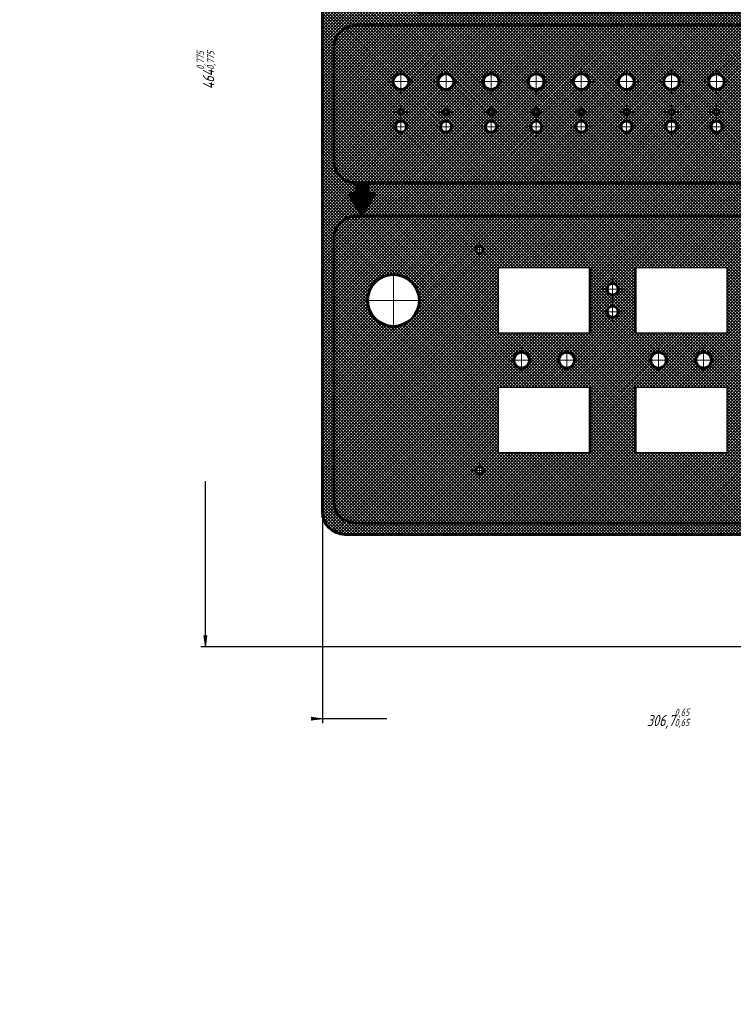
# Model space of a CAD drawing. Header units: millimetres. Extents: x 0 to 594, y 0 to 841.
# Tile 1 of 3: x 0 to 317, y 0 to 437. Entities that reach past the tile are written whole.
import ezdxf

# ---------------------------------------------------------------- set-up
doc = ezdxf.new("R2010")
doc.units = ezdxf.units.MM
for name, pattern in [('K5LT_AXLED', [19.5, 15, -1.5, 1.5, -1.5]), ('K5LT_BASIC', [0]), ('K5LT_THIN', [0])]:
    doc.linetypes.add(name, pattern=pattern)
doc.styles.add('KDIMTEXTSTYLE', font='GOST_AU.SHX', dxfattribs={"width": 0.96, "oblique": 15, "height": 5})
doc.dimstyles.new('KDIMSTYLE (1.00)', dxfattribs={"dimtxt": 5, "dimasz": 1, "dimexe": 2, "dimexo": 0, "dimgap": 1, "dimtad": 1, "dimtxsty": 'KDIMTEXTSTYLE', "dimsah": 1, "dimcen": 0, "dimdle": 1, "dimadec": 0, "dimazin": 0, "dimtfac": 0.667, "dimtmove": 0, "dimatfit": 3, "dimfxl": 1, "dimtvp": 1, "dimtolj": 1, "dimtzin": 0, "dimarcsym": 0})
pattern_1 = [(45, (0, 0), (-0.7071068, 0.7071068), []), (135, (0, 0), (-0.7071068, -0.7071068), [])]

# ---------------------------------------------------------------- blocks, each defined once
blk = doc.blocks.new('U19')
at = {"color": 30, "linetype": 'K5LT_AXLED', "lineweight": 18, "true_color": 0xff8000}
for q in [(309.16, 414.94), (303.66, 409.44), (314.66, 409.44), (309.16, 403.94)]:
    blk.add_line((309.16, 409.44), q, dxfattribs=at)
blk = doc.blocks.new('U20')
at = {"color": 30, "linetype": 'K5LT_AXLED', "lineweight": 18, "true_color": 0xff8000}
for q in [(289.16, 414.94), (283.66, 409.44), (294.66, 409.44), (289.16, 403.94)]:
    blk.add_line((289.16, 409.44), q, dxfattribs=at)
blk = doc.blocks.new('U21')
at = {"color": 30, "linetype": 'K5LT_AXLED', "lineweight": 18, "true_color": 0xff8000}
for q in [(269.16, 414.94), (263.66, 409.44), (274.66, 409.44), (269.16, 403.94)]:
    blk.add_line((269.16, 409.44), q, dxfattribs=at)
blk = doc.blocks.new('U22')
at = {"color": 30, "linetype": 'K5LT_AXLED', "lineweight": 18, "true_color": 0xff8000}
for q in [(249.16, 414.94), (243.66, 409.44), (254.66, 409.44), (249.16, 403.94)]:
    blk.add_line((249.16, 409.44), q, dxfattribs=at)
blk = doc.blocks.new('U23')
at = {"color": 30, "linetype": 'K5LT_AXLED', "lineweight": 18, "true_color": 0xff8000}
for q in [(229.16, 414.94), (223.66, 409.44), (234.66, 409.44), (229.16, 403.94)]:
    blk.add_line((229.16, 409.44), q, dxfattribs=at)
blk = doc.blocks.new('U24')
at = {"color": 30, "linetype": 'K5LT_AXLED', "lineweight": 18, "true_color": 0xff8000}
for q in [(209.16, 414.94), (203.66, 409.44), (214.66, 409.44), (209.16, 403.94)]:
    blk.add_line((209.16, 409.44), q, dxfattribs=at)
blk = doc.blocks.new('U25')
at = {"color": 30, "linetype": 'K5LT_AXLED', "lineweight": 18, "true_color": 0xff8000}
for q in [(189.16, 414.94), (183.66, 409.44), (194.66, 409.44), (189.16, 403.94)]:
    blk.add_line((189.16, 409.44), q, dxfattribs=at)
blk = doc.blocks.new('U26')
at = {"color": 30, "linetype": 'K5LT_AXLED', "lineweight": 18, "true_color": 0xff8000}
for q in [(169.16, 414.94), (163.66, 409.44), (174.66, 409.44), (169.16, 403.94)]:
    blk.add_line((169.16, 409.44), q, dxfattribs=at)
blk = doc.blocks.new('U27')
at = {"color": 30, "linetype": 'K5LT_AXLED', "lineweight": 18, "true_color": 0xff8000}
for q in [(169.16, 399.19), (165.91, 395.94), (172.41, 395.94), (169.16, 392.69)]:
    blk.add_line((169.16, 395.94), q, dxfattribs=at)
blk = doc.blocks.new('U28')
at = {"color": 30, "linetype": 'K5LT_AXLED', "lineweight": 18, "true_color": 0xff8000}
for q in [(169.16, 393.94), (164.66, 389.44), (173.66, 389.44), (169.16, 384.94)]:
    blk.add_line((169.16, 389.44), q, dxfattribs=at)
blk = doc.blocks.new('U29')
at = {"color": 30, "linetype": 'K5LT_AXLED', "lineweight": 18, "true_color": 0xff8000}
for q in [(189.16, 399.19), (185.91, 395.94), (192.41, 395.94), (189.16, 392.69)]:
    blk.add_line((189.16, 395.94), q, dxfattribs=at)
blk = doc.blocks.new('U30')
at = {"color": 30, "linetype": 'K5LT_AXLED', "lineweight": 18, "true_color": 0xff8000}
for q in [(189.16, 393.94), (184.66, 389.44), (193.66, 389.44), (189.16, 384.94)]:
    blk.add_line((189.16, 389.44), q, dxfattribs=at)
blk = doc.blocks.new('U31')
at = {"color": 30, "linetype": 'K5LT_AXLED', "lineweight": 18, "true_color": 0xff8000}
for q in [(209.16, 399.19), (205.91, 395.94), (212.41, 395.94), (209.16, 392.69)]:
    blk.add_line((209.16, 395.94), q, dxfattribs=at)
blk = doc.blocks.new('U32')
at = {"color": 30, "linetype": 'K5LT_AXLED', "lineweight": 18, "true_color": 0xff8000}
for q in [(209.16, 393.94), (204.66, 389.44), (213.66, 389.44), (209.16, 384.94)]:
    blk.add_line((209.16, 389.44), q, dxfattribs=at)
blk = doc.blocks.new('U33')
at = {"color": 30, "linetype": 'K5LT_AXLED', "lineweight": 18, "true_color": 0xff8000}
for q in [(229.16, 399.19), (225.91, 395.94), (232.41, 395.94), (229.16, 392.69)]:
    blk.add_line((229.16, 395.94), q, dxfattribs=at)
blk = doc.blocks.new('U34')
at = {"color": 30, "linetype": 'K5LT_AXLED', "lineweight": 18, "true_color": 0xff8000}
for q in [(229.16, 393.94), (224.66, 389.44), (233.66, 389.44), (229.16, 384.94)]:
    blk.add_line((229.16, 389.44), q, dxfattribs=at)
blk = doc.blocks.new('U35')
at = {"color": 30, "linetype": 'K5LT_AXLED', "lineweight": 18, "true_color": 0xff8000}
for q in [(249.16, 399.19), (245.91, 395.94), (252.41, 395.94), (249.16, 392.69)]:
    blk.add_line((249.16, 395.94), q, dxfattribs=at)
blk = doc.blocks.new('U36')
at = {"color": 30, "linetype": 'K5LT_AXLED', "lineweight": 18, "true_color": 0xff8000}
for q in [(249.16, 393.94), (244.66, 389.44), (253.66, 389.44), (249.16, 384.94)]:
    blk.add_line((249.16, 389.44), q, dxfattribs=at)
blk = doc.blocks.new('U37')
at = {"color": 30, "linetype": 'K5LT_AXLED', "lineweight": 18, "true_color": 0xff8000}
for q in [(269.16, 399.19), (265.91, 395.94), (272.41, 395.94), (269.16, 392.69)]:
    blk.add_line((269.16, 395.94), q, dxfattribs=at)
blk = doc.blocks.new('U38')
at = {"color": 30, "linetype": 'K5LT_AXLED', "lineweight": 18, "true_color": 0xff8000}
for q in [(269.16, 393.94), (264.66, 389.44), (273.66, 389.44), (269.16, 384.94)]:
    blk.add_line((269.16, 389.44), q, dxfattribs=at)
blk = doc.blocks.new('U39')
at = {"color": 30, "linetype": 'K5LT_AXLED', "lineweight": 18, "true_color": 0xff8000}
for q in [(289.16, 399.19), (285.91, 395.94), (292.41, 395.94), (289.16, 392.69)]:
    blk.add_line((289.16, 395.94), q, dxfattribs=at)
blk = doc.blocks.new('U40')
at = {"color": 30, "linetype": 'K5LT_AXLED', "lineweight": 18, "true_color": 0xff8000}
for q in [(289.16, 393.94), (284.66, 389.44), (293.66, 389.44), (289.16, 384.94)]:
    blk.add_line((289.16, 389.44), q, dxfattribs=at)
blk = doc.blocks.new('U41')
at = {"color": 30, "linetype": 'K5LT_AXLED', "lineweight": 18, "true_color": 0xff8000}
for q in [(309.16, 399.19), (305.91, 395.94), (312.41, 395.94), (309.16, 392.69)]:
    blk.add_line((309.16, 395.94), q, dxfattribs=at)
blk = doc.blocks.new('U42')
at = {"color": 30, "linetype": 'K5LT_AXLED', "lineweight": 18, "true_color": 0xff8000}
for q in [(309.16, 393.94), (304.66, 389.44), (313.66, 389.44), (309.16, 384.94)]:
    blk.add_line((309.16, 389.44), q, dxfattribs=at)
blk = doc.blocks.new('U59')
at = {"color": 30, "linetype": 'K5LT_AXLED', "lineweight": 18, "true_color": 0xff8000}
for q in [(165.81, 325.85), (152.31, 312.35), (165.81, 298.85), (179.31, 312.35)]:
    blk.add_line((165.81, 312.35), q, dxfattribs=at)
blk = doc.blocks.new('U60')
at = {"color": 30, "linetype": 'K5LT_AXLED', "lineweight": 18, "true_color": 0xff8000}
for q in [(222.69, 291.35), (217.19, 285.85), (228.19, 285.85), (222.69, 280.35)]:
    blk.add_line((222.69, 285.85), q, dxfattribs=at)
blk = doc.blocks.new('U61')
at = {"color": 30, "linetype": 'K5LT_AXLED', "lineweight": 18, "true_color": 0xff8000}
for q in [(242.69, 291.35), (237.19, 285.85), (248.19, 285.85), (242.69, 280.35)]:
    blk.add_line((242.69, 285.85), q, dxfattribs=at)
blk = doc.blocks.new('U62')
at = {"color": 30, "linetype": 'K5LT_AXLED', "lineweight": 18, "true_color": 0xff8000}
for q in [(263.06, 321.85), (258.56, 317.35), (263.06, 312.85), (267.56, 317.35)]:
    blk.add_line((263.06, 317.35), q, dxfattribs=at)
blk = doc.blocks.new('U63')
at = {"color": 30, "linetype": 'K5LT_AXLED', "lineweight": 18, "true_color": 0xff8000}
for q in [(263.06, 311.85), (258.56, 307.35), (263.06, 302.85), (267.56, 307.35)]:
    blk.add_line((263.06, 307.35), q, dxfattribs=at)
blk = doc.blocks.new('U64')
at = {"color": 30, "linetype": 'K5LT_AXLED', "lineweight": 18, "true_color": 0xff8000}
for q in [(283.44, 291.35), (277.94, 285.85), (283.44, 280.35), (288.94, 285.85)]:
    blk.add_line((283.44, 285.85), q, dxfattribs=at)
blk = doc.blocks.new('U65')
at = {"color": 30, "linetype": 'K5LT_AXLED', "lineweight": 18, "true_color": 0xff8000}
for q in [(303.44, 291.35), (297.94, 285.85), (308.94, 285.85), (303.44, 280.35)]:
    blk.add_line((303.44, 285.85), q, dxfattribs=at)
blk = doc.blocks.new('U71')
at = {"color": 30, "linetype": 'K5LT_AXLED', "lineweight": 18, "true_color": 0xff8000}
for q in [(203.99, 240.45), (200.39, 236.85), (203.99, 233.25), (207.59, 236.85)]:
    blk.add_line((203.99, 236.85), q, dxfattribs=at)
blk = doc.blocks.new('U72')
at = {"color": 30, "linetype": 'K5LT_AXLED', "lineweight": 18, "true_color": 0xff8000}
for q in [(203.99, 338.45), (200.39, 334.85), (203.99, 331.25), (207.59, 334.85)]:
    blk.add_line((203.99, 334.85), q, dxfattribs=at)
blk = doc.blocks.new('KDIMARROW_01')
blk.add_hatch(color=0).paths.add_polyline_path([(0, 0), (-5, 0.66), (-4.5, 0), (-5, -0.66)])
at = {"color": 0, "linetype": 'K5LT_THIN', "lineweight": 18}
for p, q in [((-4.5, 0), (-5, 0.66)), ((-5, 0.66), (0, 0)), ((0, 0), (-5, -0.66)), ((-5, -0.66), (-4.5, 0)), ((0, 0), (-1, 0))]:
    blk.add_line(p, q, dxfattribs=at)

msp = doc.modelspace()

# ---------------------------------------------------------------- hatches: boundary and pattern name
at = {"true_color": 0xd8d8d8}
h = msp.add_hatch(dxfattribs=at)
h.set_pattern_fill('', color=254, angle=45, style=0, pattern_type=0)
h.set_pattern_definition(pattern_1)
h.paths.add_polyline_path([(201.156, 534.527), (200.364, 530.627), (198.114, 527.344), (194.761, 525.199), (191.156, 524.527), (144.31, 524.527), (140.41, 523.735), (137.127, 521.485), (134.982, 518.132), (134.31, 514.527), (134.31, 218.527), (135.102, 214.627), (137.353, 211.344), (140.705, 209.199), (144.31, 208.527), (431.006, 208.527), (434.907, 207.735), (438.189, 205.485), (440.334, 202.132), (441.006, 198.527), (441.006, 168.598), (441.798, 164.698), (444.049, 161.415), (447.402, 159.27), (451.006, 158.598), (494.006, 158.598), (497.907, 159.39), (501.189, 161.641), (503.334, 164.993), (504.006, 168.598), (504.006, 612.527), (503.214, 616.427), (500.964, 619.71), (497.611, 621.855), (494.006, 622.527), (211.156, 622.527), (207.256, 621.735), (203.974, 619.485), (201.829, 616.132), (201.156, 612.527)])
h.paths.add_polyline_path([(287.656, 468.382), (287.656, 509.527), (288.448, 513.427), (290.699, 516.71), (294.052, 518.855), (297.656, 519.527), (340.656, 519.527), (344.557, 518.735), (347.839, 516.485), (349.984, 513.132), (350.656, 509.527), (350.656, 468.382), (349.864, 464.482), (347.614, 461.199), (344.261, 459.055), (340.656, 458.382), (297.656, 458.382), (293.756, 459.174), (290.474, 461.425), (288.329, 464.778)])
h.paths.add_polyline_path([(446.006, 283.348), (446.006, 285.848), (446.798, 289.748), (449.049, 293.031), (452.402, 295.176), (456.006, 295.848), (489.006, 295.848), (492.907, 295.056), (496.189, 292.806), (498.334, 289.453), (499.006, 285.848), (499.006, 173.598), (498.214, 169.698), (495.964, 166.415), (492.611, 164.27), (489.006, 163.598), (456.006, 163.598), (452.106, 164.39), (448.824, 166.641), (446.679, 169.993), (446.006, 173.598)])
h.paths.add_polyline_path([(151.81, 349.848), (375.31, 349.848), (379.21, 349.056), (382.493, 346.806), (384.638, 343.453), (385.31, 339.848), (385.31, 285.848), (436.006, 285.848), (436.006, 289.122), (446.006, 283.348), (436.006, 277.575), (436.006, 280.848), (385.31, 280.848), (385.31, 223.527), (384.518, 219.627), (382.267, 216.344), (378.915, 214.199), (375.31, 213.527), (149.31, 213.527), (145.41, 214.319), (142.127, 216.57), (139.982, 219.922), (139.31, 223.527), (139.31, 339.848), (140.102, 343.748), (142.353, 347.031), (145.705, 349.176), (149.31, 349.848)])
h.paths.add_polyline_path([(486.506, 434.445), (489.006, 434.445), (492.907, 433.653), (496.189, 431.402), (498.334, 428.05), (499.006, 424.445), (499.006, 414.445), (499.006, 374.445), (498.214, 370.545), (495.964, 367.262), (492.611, 365.117), (489.006, 364.445), (154.31, 364.445), (154.31, 359.848), (157.584, 359.848), (151.81, 349.848), (146.037, 359.848), (149.31, 359.848), (149.31, 364.445), (145.41, 365.237), (142.127, 367.487), (139.982, 370.84), (139.31, 374.445), (139.31, 414.445), (139.31, 424.445), (140.102, 428.345), (142.353, 431.628), (145.705, 433.773), (149.31, 434.445)])
h.paths.add_polyline_path([(458.55, 458.382), (456.006, 458.382), (452.106, 459.174), (448.824, 461.425), (446.679, 464.778), (446.006, 468.382), (446.006, 509.527), (446.798, 513.427), (449.049, 516.71), (452.402, 518.855), (456.006, 519.527), (489.006, 519.527), (492.907, 518.735), (496.189, 516.485), (498.334, 513.132), (499.006, 509.527), (499.006, 468.382), (498.214, 464.482), (495.964, 461.199), (492.611, 459.055), (489.006, 458.382), (489.006, 444.445), (492.28, 444.445), (486.506, 434.445), (480.733, 444.445), (484.006, 444.445), (484.006, 458.382)])
h.paths.add_polyline_path([(182.31, 444.382), (456.006, 444.382), (456.006, 448.382), (452.776, 448.382), (458.55, 458.382), (464.323, 448.382), (461.05, 448.382), (461.006, 439.382), (177.31, 439.382), (177.31, 458.382), (149.31, 458.382), (145.41, 459.174), (142.127, 461.425), (139.982, 464.778), (139.31, 468.382), (139.31, 509.527), (140.102, 513.427), (142.353, 516.71), (145.705, 518.855), (149.31, 519.527), (182.31, 519.527), (186.21, 518.735), (189.492, 516.485), (191.637, 513.132), (192.31, 509.527), (192.31, 507.027), (202.31, 512.801), (202.31, 509.527), (216.156, 509.527), (216.156, 529.527), (212.256, 530.319), (208.974, 532.57), (206.829, 535.922), (206.156, 539.527), (206.156, 607.527), (206.948, 611.427), (209.199, 614.71), (212.552, 616.855), (216.156, 617.527), (489.006, 617.527), (492.907, 616.735), (496.189, 614.485), (498.334, 611.132), (499.006, 607.527), (499.006, 539.527), (498.214, 535.627), (495.964, 532.344), (492.611, 530.199), (489.006, 529.527), (221.156, 529.527), (221.156, 504.527), (202.31, 504.527), (202.31, 501.254), (192.31, 507.027), (192.31, 468.382), (191.518, 464.482), (189.267, 461.199), (185.914, 459.055), (182.31, 458.382)])
at = {"true_color": 0x0066cc}
h = msp.add_hatch(dxfattribs=at)
h.set_pattern_fill('', color=152, angle=45, style=0, pattern_type=0)
h.set_pattern_definition([(45, (0, 0), (-0.21213204, 0.21213204), []), (135, (0, 0), (-0.21213204, -0.21213204), [])])
h.paths.add_polyline_path([(202.31, 504.527), (221.156, 504.527), (221.156, 529.527), (216.156, 529.527), (216.156, 509.527), (202.31, 509.527), (202.31, 512.801), (192.31, 507.027), (202.31, 501.254)])
h.paths.add_polyline_path([(182.31, 444.382), (182.31, 458.382), (177.31, 458.382), (177.31, 439.382), (461.006, 439.382), (461.05, 448.382), (464.323, 448.382), (458.55, 458.382), (452.776, 448.382), (456.006, 448.382), (456.006, 444.382)])
h.paths.add_polyline_path([(492.28, 444.445), (489.006, 444.445), (489.006, 458.382), (484.006, 458.382), (484.006, 444.445), (480.733, 444.445), (486.506, 434.445)])
h.paths.add_polyline_path([(436.006, 285.848), (385.31, 285.848), (385.31, 280.848), (436.006, 280.848), (436.006, 277.575), (446.006, 283.348), (436.006, 289.122)])
h.paths.add_polyline_path([(149.31, 364.445), (149.31, 359.848), (146.037, 359.848), (151.81, 349.848), (157.584, 359.848), (154.31, 359.848), (154.31, 364.445)])
at = {"true_color": 0xb4b4b4}
h = msp.add_hatch(dxfattribs=at)
h.set_pattern_fill('', color=253, angle=45, style=0, pattern_type=0)
h.set_pattern_definition(pattern_1)
h.paths.add_polyline_path([(149.31, 458.382), (182.31, 458.382), (186.21, 459.174), (189.492, 461.425), (191.637, 464.778), (192.31, 468.382), (192.31, 509.527), (191.518, 513.427), (189.267, 516.71), (185.914, 518.855), (182.31, 519.527), (149.31, 519.527), (145.41, 518.735), (142.127, 516.485), (139.982, 513.132), (139.31, 509.527), (139.31, 468.382), (140.102, 464.482), (142.353, 461.199), (145.705, 459.055)])
h.paths.add_polyline_path([(154.31, 488.882), (155.103, 493.079), (157.373, 496.697), (160.806, 499.237), (164.93, 500.349), (169.175, 499.879), (172.956, 497.893), (175.751, 494.664), (177.175, 490.638), (177.032, 486.369), (175.341, 482.447), (172.336, 479.413), (168.43, 477.685), (164.163, 477.501), (160.123, 478.887), (156.868, 481.651), (154.846, 485.413)])
h.paths.add_polyline_path([(461.006, 458.382), (489.006, 458.382), (492.907, 459.174), (496.189, 461.425), (498.334, 464.778), (499.006, 468.382), (499.006, 509.527), (498.214, 513.427), (495.964, 516.71), (492.611, 518.855), (489.006, 519.527), (456.006, 519.527), (452.106, 518.735), (448.824, 516.485), (446.679, 513.132), (446.006, 509.527), (446.006, 468.382), (446.798, 464.482), (449.049, 461.199), (452.402, 459.055), (456.006, 458.382)])
h.paths.add_polyline_path([(484.006, 488.882), (483.213, 484.686), (480.944, 481.068), (477.51, 478.528), (473.387, 477.416), (469.142, 477.886), (465.361, 479.872), (462.566, 483.101), (461.141, 487.127), (461.284, 491.395), (462.975, 495.317), (465.981, 498.352), (469.886, 500.08), (474.153, 500.264), (478.193, 498.878), (481.448, 496.114), (483.471, 492.352)])
h.paths.add_polyline_path([(484.006, 434.445), (149.31, 434.445), (145.41, 433.653), (142.127, 431.402), (139.982, 428.05), (139.31, 424.445), (139.31, 414.445), (139.31, 374.445), (140.102, 370.545), (142.353, 367.262), (145.705, 365.117), (149.31, 364.445), (489.006, 364.445), (492.907, 365.237), (496.189, 367.487), (498.334, 370.84), (499.006, 374.445), (499.006, 414.445), (499.006, 424.445), (498.214, 428.345), (495.964, 431.628), (492.611, 433.773), (489.006, 434.445)])
h.paths.add_polyline_path([(305.656, 409.445), (306.434, 411.644), (308.42, 412.867), (310.733, 412.57), (312.346, 410.885), (312.543, 408.561), (311.236, 406.629), (309.005, 405.948), (306.842, 406.82), (305.706, 408.857)])
h.paths.add_polyline_path([(285.656, 409.445), (286.434, 411.644), (288.42, 412.867), (290.733, 412.57), (292.346, 410.885), (292.543, 408.561), (291.236, 406.629), (289.005, 405.948), (286.842, 406.82), (285.706, 408.857)])
h.paths.add_polyline_path([(307.906, 395.945), (308.273, 396.829), (309.156, 397.195), (310.04, 396.829), (310.406, 395.945), (310.04, 395.061), (309.156, 394.695), (308.273, 395.061)])
h.paths.add_polyline_path([(332.656, 409.445), (331.879, 407.246), (329.893, 406.023), (327.58, 406.32), (325.966, 408.005), (325.77, 410.329), (327.077, 412.26), (329.308, 412.942), (331.471, 412.07), (332.607, 410.033)])
h.paths.add_polyline_path([(287.906, 395.945), (288.273, 396.829), (289.156, 397.195), (290.04, 396.829), (290.406, 395.945), (290.04, 395.061), (289.156, 394.695), (288.273, 395.061)])
h.paths.add_polyline_path([(306.656, 389.445), (307.389, 391.213), (309.156, 391.945), (310.924, 391.213), (311.656, 389.445), (310.924, 387.677), (309.156, 386.945), (307.389, 387.677)])
h.paths.add_polyline_path([(265.656, 409.445), (266.434, 411.644), (268.42, 412.867), (270.733, 412.57), (272.346, 410.885), (272.543, 408.561), (271.236, 406.629), (269.005, 405.948), (266.842, 406.82), (265.706, 408.857)])
h.paths.add_polyline_path([(286.656, 389.445), (287.389, 391.213), (289.156, 391.945), (290.924, 391.213), (291.656, 389.445), (290.924, 387.677), (289.156, 386.945), (287.389, 387.677)])
h.paths.add_polyline_path([(330.406, 395.945), (330.04, 395.061), (329.156, 394.695), (328.273, 395.061), (327.906, 395.945), (328.273, 396.829), (329.156, 397.195), (330.04, 396.829)])
h.paths.add_polyline_path([(331.656, 389.445), (330.924, 387.677), (329.156, 386.945), (327.389, 387.677), (326.656, 389.445), (327.389, 391.213), (329.156, 391.945), (330.924, 391.213)])
h.paths.add_polyline_path([(267.906, 395.945), (268.273, 396.829), (269.156, 397.195), (270.04, 396.829), (270.406, 395.945), (270.04, 395.061), (269.156, 394.695), (268.273, 395.061)])
h.paths.add_polyline_path([(266.656, 389.445), (267.389, 391.213), (269.156, 391.945), (270.924, 391.213), (271.656, 389.445), (270.924, 387.677), (269.156, 386.945), (267.389, 387.677)])
h.paths.add_polyline_path([(352.656, 409.445), (351.879, 407.246), (349.893, 406.023), (347.58, 406.32), (345.966, 408.005), (345.77, 410.329), (347.077, 412.26), (349.308, 412.942), (351.471, 412.07), (352.607, 410.033)])
h.paths.add_polyline_path([(245.656, 409.445), (246.434, 411.644), (248.42, 412.867), (250.733, 412.57), (252.346, 410.885), (252.543, 408.561), (251.236, 406.629), (249.005, 405.948), (246.842, 406.82), (245.706, 408.857)])
h.paths.add_polyline_path([(350.406, 395.945), (350.04, 395.061), (349.156, 394.695), (348.273, 395.061), (347.906, 395.945), (348.273, 396.829), (349.156, 397.195), (350.04, 396.829)])
h.paths.add_polyline_path([(351.656, 389.445), (350.924, 387.677), (349.156, 386.945), (347.389, 387.677), (346.656, 389.445), (347.389, 391.213), (349.156, 391.945), (350.924, 391.213)])
h.paths.add_polyline_path([(247.906, 395.945), (248.273, 396.829), (249.156, 397.195), (250.04, 396.829), (250.406, 395.945), (250.04, 395.061), (249.156, 394.695), (248.273, 395.061)])
h.paths.add_polyline_path([(246.656, 389.445), (247.389, 391.213), (249.156, 391.945), (250.924, 391.213), (251.656, 389.445), (250.924, 387.677), (249.156, 386.945), (247.389, 387.677)])
h.paths.add_polyline_path([(372.656, 409.445), (371.879, 407.246), (369.893, 406.023), (367.58, 406.32), (365.966, 408.005), (365.77, 410.329), (367.077, 412.26), (369.308, 412.942), (371.471, 412.07), (372.607, 410.033)])
h.paths.add_polyline_path([(225.656, 409.445), (226.434, 411.644), (228.42, 412.867), (230.733, 412.57), (232.346, 410.885), (232.543, 408.561), (231.236, 406.629), (229.005, 405.948), (226.842, 406.82), (225.706, 408.857)])
h.paths.add_polyline_path([(370.406, 395.945), (370.04, 395.061), (369.156, 394.695), (368.273, 395.061), (367.906, 395.945), (368.273, 396.829), (369.156, 397.195), (370.04, 396.829)])
h.paths.add_polyline_path([(371.656, 389.445), (370.924, 387.677), (369.156, 386.945), (367.389, 387.677), (366.656, 389.445), (367.389, 391.213), (369.156, 391.945), (370.924, 391.213)])
h.paths.add_polyline_path([(227.906, 395.945), (228.273, 396.829), (229.156, 397.195), (230.04, 396.829), (230.406, 395.945), (230.04, 395.061), (229.156, 394.695), (228.273, 395.061)])
h.paths.add_polyline_path([(226.656, 389.445), (227.389, 391.213), (229.156, 391.945), (230.924, 391.213), (231.656, 389.445), (230.924, 387.677), (229.156, 386.945), (227.389, 387.677)])
h.paths.add_polyline_path([(392.656, 409.445), (391.879, 407.246), (389.893, 406.023), (387.58, 406.32), (385.966, 408.005), (385.77, 410.329), (387.077, 412.26), (389.308, 412.942), (391.471, 412.07), (392.607, 410.033)])
h.paths.add_polyline_path([(205.656, 409.445), (206.434, 411.644), (208.42, 412.867), (210.733, 412.57), (212.346, 410.885), (212.543, 408.561), (211.236, 406.629), (209.005, 405.948), (206.842, 406.82), (205.706, 408.857)])
h.paths.add_polyline_path([(390.406, 395.945), (390.04, 395.061), (389.156, 394.695), (388.273, 395.061), (387.906, 395.945), (388.273, 396.829), (389.156, 397.195), (390.04, 396.829)])
h.paths.add_polyline_path([(391.656, 389.445), (390.924, 387.677), (389.156, 386.945), (387.389, 387.677), (386.656, 389.445), (387.389, 391.213), (389.156, 391.945), (390.924, 391.213)])
h.paths.add_polyline_path([(207.906, 395.945), (208.273, 396.829), (209.156, 397.195), (210.04, 396.829), (210.406, 395.945), (210.04, 395.061), (209.156, 394.695), (208.273, 395.061)])
h.paths.add_polyline_path([(206.656, 389.445), (207.389, 391.213), (209.156, 391.945), (210.924, 391.213), (211.656, 389.445), (210.924, 387.677), (209.156, 386.945), (207.389, 387.677)])
h.paths.add_polyline_path([(412.656, 409.445), (411.879, 407.246), (409.893, 406.023), (407.58, 406.32), (405.966, 408.005), (405.77, 410.329), (407.077, 412.26), (409.308, 412.942), (411.471, 412.07), (412.607, 410.033)])
h.paths.add_polyline_path([(410.406, 395.945), (410.04, 395.061), (409.156, 394.695), (408.273, 395.061), (407.906, 395.945), (408.273, 396.829), (409.156, 397.195), (410.04, 396.829)])
h.paths.add_polyline_path([(185.656, 409.445), (186.434, 411.644), (188.42, 412.867), (190.733, 412.57), (192.346, 410.885), (192.543, 408.561), (191.236, 406.629), (189.005, 405.948), (186.842, 406.82), (185.706, 408.857)])
h.paths.add_polyline_path([(411.656, 389.445), (410.924, 387.677), (409.156, 386.945), (407.389, 387.677), (406.656, 389.445), (407.389, 391.213), (409.156, 391.945), (410.924, 391.213)])
h.paths.add_polyline_path([(187.906, 395.945), (188.273, 396.829), (189.156, 397.195), (190.04, 396.829), (190.406, 395.945), (190.04, 395.061), (189.156, 394.695), (188.273, 395.061)])
h.paths.add_polyline_path([(186.656, 389.445), (187.389, 391.213), (189.156, 391.945), (190.924, 391.213), (191.656, 389.445), (190.924, 387.677), (189.156, 386.945), (187.389, 387.677)])
h.paths.add_polyline_path([(432.656, 409.445), (431.879, 407.246), (429.893, 406.023), (427.58, 406.32), (425.966, 408.005), (425.77, 410.329), (427.077, 412.26), (429.308, 412.942), (431.471, 412.07), (432.607, 410.033)])
h.paths.add_polyline_path([(430.406, 395.945), (430.04, 395.061), (429.156, 394.695), (428.273, 395.061), (427.906, 395.945), (428.273, 396.829), (429.156, 397.195), (430.04, 396.829)])
h.paths.add_polyline_path([(431.656, 389.445), (430.924, 387.677), (429.156, 386.945), (427.389, 387.677), (426.656, 389.445), (427.389, 391.213), (429.156, 391.945), (430.924, 391.213)])
h.paths.add_polyline_path([(165.656, 409.445), (166.434, 411.644), (168.42, 412.867), (170.733, 412.57), (172.346, 410.885), (172.543, 408.561), (171.236, 406.629), (169.005, 405.948), (166.842, 406.82), (165.706, 408.857)])
h.paths.add_polyline_path([(167.906, 395.945), (168.273, 396.829), (169.156, 397.195), (170.04, 396.829), (170.406, 395.945), (170.04, 395.061), (169.156, 394.695), (168.273, 395.061)])
h.paths.add_polyline_path([(166.656, 389.445), (167.389, 391.213), (169.156, 391.945), (170.924, 391.213), (171.656, 389.445), (170.924, 387.677), (169.156, 386.945), (167.389, 387.677)])
h.paths.add_polyline_path([(452.656, 409.445), (451.879, 407.246), (449.893, 406.023), (447.58, 406.32), (445.966, 408.005), (445.77, 410.329), (447.077, 412.26), (449.308, 412.942), (451.471, 412.07), (452.607, 410.033)])
h.paths.add_polyline_path([(450.406, 395.945), (450.04, 395.061), (449.156, 394.695), (448.273, 395.061), (447.906, 395.945), (448.273, 396.829), (449.156, 397.195), (450.04, 396.829)])
h.paths.add_polyline_path([(451.656, 389.445), (450.924, 387.677), (449.156, 386.945), (447.389, 387.677), (446.656, 389.445), (447.389, 391.213), (449.156, 391.945), (450.924, 391.213)])
h.paths.add_polyline_path([(472.656, 409.445), (471.879, 407.246), (469.893, 406.023), (467.58, 406.32), (465.966, 408.005), (465.77, 410.329), (467.077, 412.26), (469.308, 412.942), (471.471, 412.07), (472.607, 410.033)])
h.paths.add_polyline_path([(471.656, 389.445), (470.924, 387.677), (469.156, 386.945), (467.389, 387.677), (466.656, 389.445), (467.389, 391.213), (469.156, 391.945), (470.924, 391.213)])
h.paths.add_polyline_path([(470.406, 395.945), (470.04, 395.061), (469.156, 394.695), (468.273, 395.061), (467.906, 395.945), (468.273, 396.829), (469.156, 397.195), (470.04, 396.829)])
h.paths.add_polyline_path([(139.31, 339.848), (139.31, 223.527), (140.102, 219.627), (142.353, 216.344), (145.705, 214.199), (149.31, 213.527), (375.31, 213.527), (379.21, 214.319), (382.493, 216.57), (384.638, 219.922), (385.31, 223.527), (385.31, 339.848), (384.518, 343.748), (382.267, 347.031), (378.915, 349.176), (375.31, 349.848), (149.31, 349.848), (145.41, 349.056), (142.127, 346.806), (139.982, 343.453)])
h.paths.add_polyline_path([(177.31, 312.348), (176.517, 308.152), (174.247, 304.534), (170.814, 301.994), (166.69, 300.882), (162.445, 301.351), (158.664, 303.337), (155.869, 306.566), (154.445, 310.593), (154.588, 314.861), (156.279, 318.783), (159.284, 321.817), (163.19, 323.546), (167.457, 323.73), (171.497, 322.344), (174.752, 319.579), (176.774, 315.818)])
h.paths.add_polyline_path([(212.31, 244.848), (212.31, 273.848), (253.06, 273.848), (253.06, 244.848)])
h.paths.add_polyline_path([(212.31, 297.848), (212.31, 326.848), (253.06, 326.848), (253.06, 297.848)])
h.paths.add_polyline_path([(226.185, 285.848), (225.408, 283.649), (223.422, 282.426), (221.108, 282.723), (219.495, 284.408), (219.298, 286.732), (220.606, 288.664), (222.837, 289.345), (225, 288.473), (226.135, 286.436)])
h.paths.add_polyline_path([(202.387, 236.848), (202.856, 237.979), (203.987, 238.448), (205.119, 237.979), (205.587, 236.848), (205.119, 235.717), (203.987, 235.248), (202.856, 235.717)])
h.paths.add_polyline_path([(202.387, 334.848), (202.856, 335.979), (203.987, 336.448), (205.119, 335.979), (205.587, 334.848), (205.119, 333.717), (203.987, 333.248), (202.856, 333.717)])
h.paths.add_polyline_path([(246.185, 285.848), (245.408, 283.649), (243.422, 282.426), (241.108, 282.723), (239.495, 284.408), (239.298, 286.732), (240.606, 288.664), (242.837, 289.345), (245, 288.473), (246.135, 286.436)])
h.paths.add_polyline_path([(265.56, 307.348), (264.828, 305.58), (263.06, 304.848), (261.292, 305.58), (260.56, 307.348), (261.292, 309.116), (263.06, 309.848), (264.828, 309.116)])
h.paths.add_polyline_path([(265.56, 317.348), (264.828, 315.58), (263.06, 314.848), (261.292, 315.58), (260.56, 317.348), (261.292, 319.116), (263.06, 319.848), (264.828, 319.116)])
h.paths.add_polyline_path([(273.06, 244.848), (273.06, 273.848), (313.81, 273.848), (313.81, 244.848)])
h.paths.add_polyline_path([(273.06, 297.848), (273.06, 326.848), (313.81, 326.848), (313.81, 297.848)])
h.paths.add_polyline_path([(279.935, 285.848), (280.712, 288.047), (282.698, 289.27), (285.012, 288.973), (286.625, 287.288), (286.822, 284.964), (285.514, 283.033), (283.283, 282.351), (281.12, 283.223), (279.985, 285.26)])
h.paths.add_polyline_path([(299.935, 285.848), (300.712, 288.047), (302.698, 289.27), (305.012, 288.973), (306.625, 287.288), (306.822, 284.964), (305.514, 283.033), (303.283, 282.351), (301.12, 283.223), (299.985, 285.26)])
h.paths.add_polyline_path([(323.733, 236.848), (323.264, 235.717), (322.133, 235.248), (321.001, 235.717), (320.533, 236.848), (321.001, 237.979), (322.133, 238.448), (323.264, 237.979)])
h.paths.add_polyline_path([(323.733, 334.848), (323.264, 333.717), (322.133, 333.248), (321.001, 333.717), (320.533, 334.848), (321.001, 335.979), (322.133, 336.448), (323.264, 335.979)])
h.paths.add_polyline_path([(348.81, 259.348), (349.603, 263.545), (351.873, 267.162), (355.306, 269.702), (359.43, 270.814), (363.675, 270.345), (367.456, 268.359), (370.251, 265.13), (371.675, 261.103), (371.532, 256.835), (369.841, 252.913), (366.836, 249.879), (362.93, 248.151), (358.663, 247.967), (354.623, 249.352), (351.368, 252.117), (349.346, 255.879)])

# ---------------------------------------------------------------- linework, layer by layer
at = {"color": 150, "linetype": 'K5LT_BASIC', "lineweight": 60, "true_color": 0x0080ff}
for p, q in [((134.31, 218.527), (134.31, 514.527)), ((489.006, 434.445), (149.31, 434.445)), ((139.31, 414.445), (139.31, 424.445)), ((139.31, 414.445), (139.31, 374.445)), ((489.006, 364.445), (149.31, 364.445)), ((149.31, 364.445), (149.31, 359.848)), ((154.31, 364.445), (154.31, 359.848)), ((151.81, 349.848), (146.037, 359.848)), ((146.037, 359.848), (149.31, 359.848)), ((157.584, 359.848), (151.81, 349.848)), ((154.31, 359.848), (157.584, 359.848)), ((149.31, 349.848), (375.31, 349.848)), ((139.31, 223.527), (139.31, 339.848)), ((253.06, 326.848), (253.06, 297.848)), ((273.06, 326.848), (273.06, 297.848)), ((253.06, 273.848), (253.06, 244.848)), ((273.06, 273.848), (273.06, 244.848)), ((375.31, 213.527), (149.31, 213.527)), ((431.006, 208.527), (144.31, 208.527))]:
    msp.add_line(p, q, dxfattribs=at)
at = {"color": 150, "linetype": 'K5LT_BASIC', "true_color": 0x0080ff, "const_width": 0.6}
for points in [[(253.06, 326.848), (212.31, 326.848), (212.31, 297.848), (253.06, 297.848)], [(273.06, 297.848), (313.81, 297.848), (313.81, 326.848), (273.06, 326.848)], [(253.06, 244.848), (212.31, 244.848), (212.31, 273.848), (253.06, 273.848)], [(273.06, 273.848), (313.81, 273.848), (313.81, 244.848), (273.06, 244.848)]]:
    msp.add_lwpolyline(points, dxfattribs=at)
at = {"color": 150, "linetype": 'K5LT_BASIC', "lineweight": 60, "true_color": 0x0080ff}
for centre, radius in [((169.156, 409.445), 3.5), ((189.156, 409.445), 3.5), ((209.156, 409.445), 3.5), ((229.156, 409.445), 3.5), ((249.156, 409.445), 3.5), ((269.156, 409.445), 3.5), ((289.156, 409.445), 3.5), ((309.156, 409.445), 3.5), ((169.156, 395.945), 1.25), ((189.156, 395.945), 1.25), ((209.156, 395.945), 1.25), ((229.156, 395.945), 1.25), ((249.156, 395.945), 1.25), ((269.156, 395.945), 1.25), ((289.156, 395.945), 1.25), ((309.156, 395.945), 1.25), ((169.156, 389.445), 2.5), ((189.156, 389.445), 2.5), ((209.156, 389.445), 2.5), ((229.156, 389.445), 2.5), ((249.156, 389.445), 2.5), ((269.156, 389.445), 2.5), ((289.156, 389.445), 2.5), ((309.156, 389.445), 2.5), ((203.987, 334.848), 1.6), ((165.81, 312.348), 11.5), ((263.06, 317.348), 2.5), ((263.06, 307.348), 2.5), ((222.685, 285.848), 3.5), ((242.685, 285.848), 3.5), ((283.435, 285.848), 3.5), ((303.435, 285.848), 3.5), ((203.987, 236.848), 1.6)]:
    msp.add_circle(centre, radius, dxfattribs=at)
for centre, start, end in [((149.31, 424.445), 90, 180), ((149.31, 374.445), 180, 270), ((149.31, 339.848), 90, 180), ((149.31, 223.527), 180, 270), ((144.31, 218.527), 180, 270)]:
    msp.add_arc(centre, 10, start, end, dxfattribs=at)

# ---------------------------------------------------------------- block references
for name in ['U26', 'U25', 'U24', 'U23', 'U22', 'U21', 'U20', 'U19', 'U27', 'U29', 'U31', 'U33', 'U35', 'U37', 'U39', 'U41', 'U28', 'U30', 'U32', 'U34', 'U36', 'U38', 'U40', 'U42', 'U72', 'U59', 'U62', 'U63', 'U60', 'U61', 'U64', 'U65', 'U71']:
    msp.add_blockref(name, (0, 0))

# ---------------------------------------------------------------- dimensions: what is measured, and where the dimension line sits
at = {"color": 7}
msp.add_linear_dim(base=(82.397, 622.527), p1=(451.006, 158.598), p2=(211.156, 622.527), angle=90, location=(82.397, 414.527), text='\\H5.0;\\W0.965;\\Q15;\\H5.0;\\W0.965;\\Q15;\\Q15;464\\H0.65x;\\S0,775^ 0,775;\\H1.5x;', dimstyle='KDIMSTYLE (1.00)', override={"dimexo": 0, "dimblk1": 'KDIMARROW_01', "dimblk2": 'KDIMARROW_01', "dimse1": 0, "dimse2": 0, "dimclrt": 7, "dimtolj": 1}, dxfattribs=at).render()
msp.add_linear_dim(base=(134.31, 126.754), p1=(441.006, 168.598), p2=(134.31, 218.527), location=(287.658, 126.754), dimstyle='KDIMSTYLE (1.00)', override={"dimexo": 0, "dimpost": '\\H5.0;\\W0.965;\\Q15;<>\\H0.65x;\\S0,65^ 0,65;\\H1.5x;', "dimblk1": 'KDIMARROW_01', "dimblk2": 'KDIMARROW_01', "dimse1": 0, "dimse2": 0, "dimclrt": 7, "dimtolj": 1}, dxfattribs=at).render()

doc.saveas('drawing.dxf')
